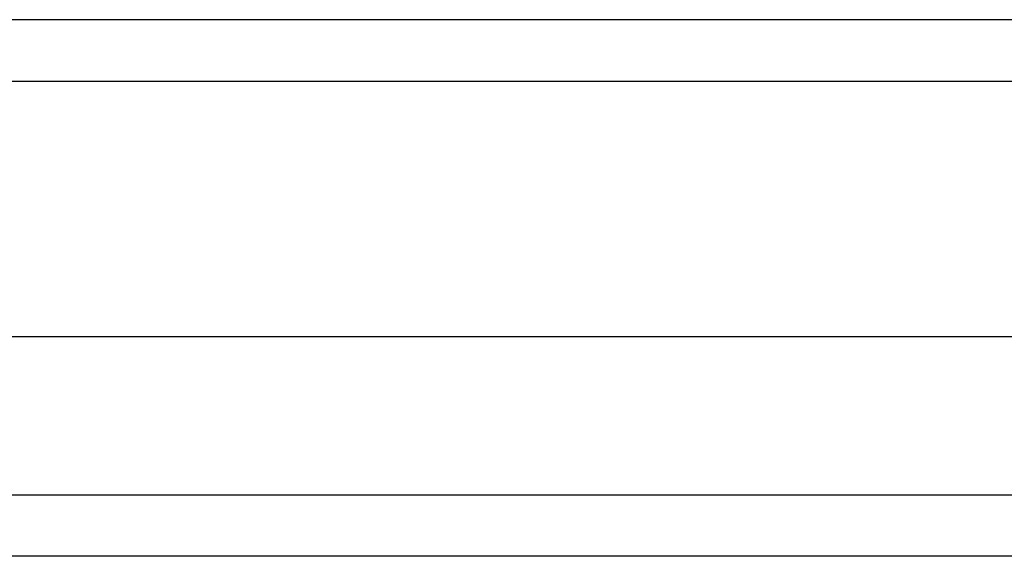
# Model space of a CAD drawing. Header units: inches. Extents: x 40 to 100, y 24.2 to 48.5.
# Tile 82 of 83: x 95.3 to 96.9, y 46.5 to 47.3. Entities that reach past the tile are written whole.
import ezdxf

# ---------------------------------------------------------------- set-up
doc = ezdxf.new("R2010")
doc.units = ezdxf.units.IN
doc.header["$MEASUREMENT"] = 0
doc.layers.add('Visible Edges(ANSI)', color=7, linetype='Continuous', lineweight=25)
doc.layers.add('Visible Tangent Edges(ANSI)', color=7, linetype='Continuous', lineweight=25)

msp = doc.modelspace()

# ---------------------------------------------------------------- linework, layer by layer
at = {"layer": 'Visible Edges(ANSI)'}
for p, q in [((99.9459, 47.3342), (40.1439, 47.3342)), ((99.3362, 46.8224), (40.7535, 46.8224)), ((99.1477, 46.4681), (40.942, 46.4681))]:
    msp.add_line(p, q, dxfattribs=at)
at = {"layer": 'Visible Tangent Edges(ANSI)'}
for p, q in [((40.1439, 47.2352), (99.9459, 47.2352)), ((40.812, 46.5671), (99.2777, 46.5671))]:
    msp.add_line(p, q, dxfattribs=at)

doc.saveas('drawing.dxf')
